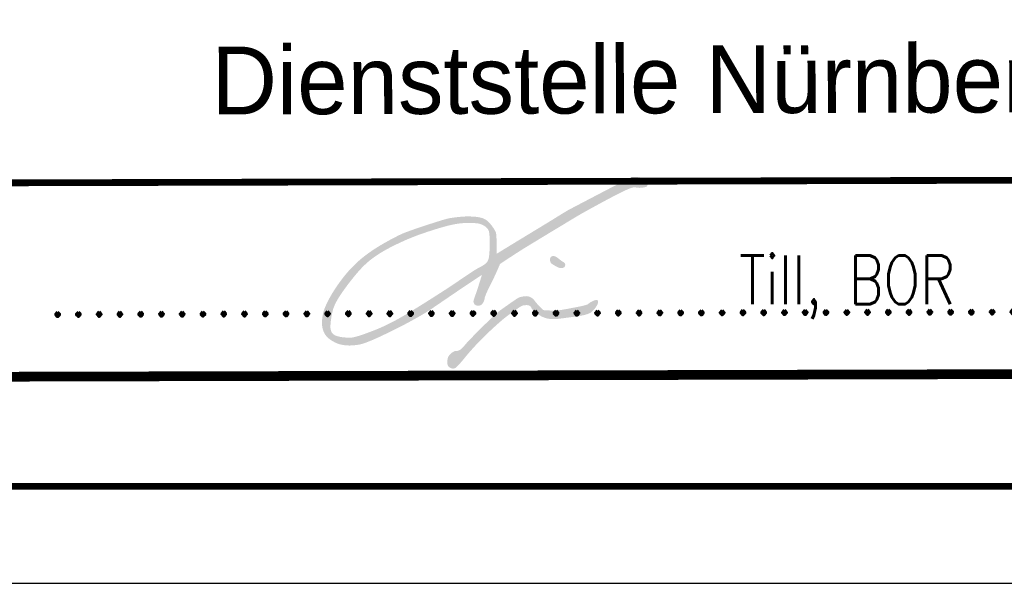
# Model space of a CAD drawing. Extents: x 0 to 1135, y 0 to 420.
# Tile 26 of 61: x 1059 to 1110, y 0 to 29. Entities that reach past the tile are written whole.
import ezdxf
from ezdxf.enums import TextEntityAlignment as Align

# ---------------------------------------------------------------- set-up
doc = ezdxf.new("R2010")
doc.units = 0
doc.header["$LTSCALE"] = 2
doc.header["$MEASUREMENT"] = 0
doc.linetypes.add('AUSGEZOGEN', pattern=[0])
doc.layers.add('LEGENDE', color=7, linetype='AUSGEZOGEN')
doc.layers.add('RAHMEN', color=250, linetype='AUSGEZOGEN')
doc.styles.add('ROMANS', font='romans.shx', dxfattribs={"width": 0.8})
doc.styles.add('UNIR-H', font='unir_h.shx', dxfattribs={"width": 0.8})

msp = doc.modelspace()

# ---------------------------------------------------------------- hatches: boundary and pattern name
at = {"layer": 'LEGENDE'}
h = msp.add_hatch(color=256, dxfattribs=at)
h.paths.add_polyline_path([(1084.401272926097, 17.07178910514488, -0.0068464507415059), (1084.921537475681, 17.39720685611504, -1.77466831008e-05), (1086.020252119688, 18.06362947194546, -0.0003163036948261), (1086.081922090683, 18.10097890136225, -0.0005008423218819), (1086.966762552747, 18.6348937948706, -0.0008613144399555), (1087.482129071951, 18.94395513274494, -0.0081646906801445), (1087.883550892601, 19.17493685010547, -0.0031037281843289), (1088.952897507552, 19.75857540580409, -0.0044257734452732), (1089.286541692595, 19.93420669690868, -0.0027810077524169), (1089.821479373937, 20.20602611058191, -0.0193920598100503), (1090.114730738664, 20.33902647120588, -0.0295961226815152), (1090.314577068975, 20.40699623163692, -0.1392504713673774), (1090.549737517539, 20.4051009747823, 0.0596958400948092), (1090.784897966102, 20.40320571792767, 0.0287296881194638), (1091.003261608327, 20.44038243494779, 0.1197265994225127), (1091.051426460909, 20.46450998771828, 0.0537976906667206), (1091.064806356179, 20.47857080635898, 0.0355437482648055), (1091.080929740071, 20.50307117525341, 0.128444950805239), (1091.095276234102, 20.5579966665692, 0.0709238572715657), (1091.080929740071, 20.65862802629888, 0.1192062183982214), (1091.014029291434, 20.77533296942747, 0.0962804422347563), (1090.879235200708, 20.87177152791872, 0.0427316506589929), (1090.734418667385, 20.92359235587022, 0.0402704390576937), (1090.573812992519, 20.95244143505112, 0.0332582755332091), (1090.329309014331, 20.95996033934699, 0.1020152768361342), (1090.251108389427, 20.9408998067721, 0.0084165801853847), (1090.109908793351, 20.87107674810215, 0.0012338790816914), (1089.156190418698, 20.37633194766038, 0.0003819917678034), (1087.048976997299, 19.27455037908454, 0.0129088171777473), (1086.987499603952, 19.24029555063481, 0.0074070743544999), (1086.35649239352, 18.85430705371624, -0.0014845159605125), (1085.725485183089, 18.46831855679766, -5.05356405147e-05), (1085.123281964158, 18.10248538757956, 3.5834793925e-06), (1084.521078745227, 17.73665221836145, 0.0005914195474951), (1084.111913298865, 17.48742071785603, 0.0002985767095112), (1083.302320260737, 16.99230223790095, 0.008834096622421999), (1083.314075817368, 17.27318222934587, 0.012589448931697), (1083.313875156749, 17.47046582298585, 0.0064746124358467), (1083.296816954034, 17.90602702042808, 0.0239092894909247), (1083.285037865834, 18.02354065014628, 0.0914506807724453), (1083.23039112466, 18.18302658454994, 0.0420444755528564), (1083.025735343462, 18.48440394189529, 0.0336752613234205), (1082.848070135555, 18.67591779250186, 0.0579785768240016), (1082.726073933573, 18.76670002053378, 0.0610907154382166), (1082.540661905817, 18.8455027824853, 0.0437508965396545), (1082.265043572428, 18.89919791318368, 0.024447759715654), (1081.857688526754, 18.92206437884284, 0.0253172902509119), (1081.464059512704, 18.90495657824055, 0.0133081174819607), (1080.95291913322, 18.84297466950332, 0.0296290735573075), (1080.726410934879, 18.79551764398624, 0.0085941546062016), (1080.409291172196, 18.70331235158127, 0.004036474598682), (1079.739316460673, 18.49001681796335, 0.0040366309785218), (1079.037946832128, 18.25418855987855, 0.0067453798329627), (1078.621355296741, 18.10404047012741, 0.0266176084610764), (1078.24660436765, 17.93998402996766, 0.0127983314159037), (1077.496900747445, 17.53869506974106, 0.0171474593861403), (1076.954987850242, 17.20544128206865, 0.0183271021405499), (1076.471312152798, 16.85846794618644, 0.0274898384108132), (1076.01008403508, 16.45888828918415, 0.0251256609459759), (1075.554213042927, 15.97119616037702, 0.0182572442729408), (1075.242077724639, 15.57308643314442, 0.0150989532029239), (1074.897615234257, 15.06766890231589, 0.0229024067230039), (1074.621057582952, 14.58714683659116, 0.027053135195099), (1074.428626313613, 14.15894183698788, 0.0454305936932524), (1074.339363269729, 13.84551937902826, 0.03893860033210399), (1074.298092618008, 13.46775624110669, 0.0553932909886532), (1074.321257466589, 13.17769521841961, 0.0646885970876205), (1074.399622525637, 12.9408748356, 0.0753133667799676), (1074.550937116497, 12.71927291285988, 0.0661410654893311), (1074.786428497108, 12.52520613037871, 0.0377388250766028), (1075.062453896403, 12.38089734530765, 0.0505184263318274), (1075.284621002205, 12.31087201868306, 0.03087734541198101), (1075.564010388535, 12.27074470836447, 0.0338806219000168), (1075.821274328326, 12.26735400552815, 0.0291711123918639), (1076.202272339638, 12.31054540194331, 0.0413466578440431), (1076.464352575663, 12.37854240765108, 0.0159957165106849), (1076.862304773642, 12.53220195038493, 0.0113175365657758), (1077.41198724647, 12.77972940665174, 0.0040606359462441), (1078.172304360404, 13.15063739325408, 0.0068601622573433), (1078.617459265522, 13.37996697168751, 0.0087332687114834), (1079.437897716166, 13.83554708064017, 0.0157704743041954), (1079.879407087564, 14.10983524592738, 0.004634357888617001), (1080.574215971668, 14.58182709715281, -0.0002905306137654), (1081.269024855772, 15.05381894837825, -0.0018431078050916), (1081.704098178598, 15.34666388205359, -0.0009511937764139), (1082.550286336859, 15.90938162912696, -0.0021948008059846), (1082.439980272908, 15.55204188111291, -0.0026926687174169), (1082.3472265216, 15.26166545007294, -0.0036501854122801), (1082.233592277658, 14.92089583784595, 0.0193309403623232), (1082.119958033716, 14.58012622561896, 0.1655840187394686), (1082.125265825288, 14.46220122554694, 0.1465634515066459), (1082.20700269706, 14.35779801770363, 0.1130654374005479), (1082.296491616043, 14.32097730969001, 0.0959643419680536), (1082.410062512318, 14.32395067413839, 0.0615712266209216), (1082.518631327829, 14.36241712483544, 0.1187002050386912), (1082.564804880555, 14.40129173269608, 0.1289888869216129), (1082.70018364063, 14.74206134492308, -0.036447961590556), (1082.835562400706, 15.08283095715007, -0.0022729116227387), (1083.009618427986, 15.43809442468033, 0.0014722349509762), (1083.183674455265, 15.7933578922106, 0.0089062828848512), (1083.290782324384, 16.02396934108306, 0.0046602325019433), (1083.483435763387, 16.47006178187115, -0.0038279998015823)])
h.paths.add_polyline_path([(1082.837810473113, 16.6028202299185, -0.0990909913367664), (1082.725740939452, 16.47825026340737, -0.04873498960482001), (1082.381658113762, 16.27047665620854, 0.0217376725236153), (1082.037575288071, 16.0627030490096, 0.0020055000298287), (1081.365593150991, 15.61206928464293, -0.0096068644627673), (1080.693611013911, 15.16143552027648, -0.0006172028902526), (1080.272978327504, 14.8916594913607, -0.0007807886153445), (1079.939878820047, 14.67933563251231, -0.0019769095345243), (1079.449101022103, 14.37029800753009, -0.0016276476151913), (1078.850322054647, 13.99925429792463, -0.0079346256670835), (1078.477794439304, 13.77815677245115, -0.0064192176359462), (1078.009678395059, 13.51819923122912, -0.0114201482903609), (1077.684063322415, 13.35228699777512, -0.0089660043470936), (1077.261074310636, 13.1580518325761, -0.0108791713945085), (1077.014411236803, 13.0564329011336, -0.0053179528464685), (1076.503379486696, 12.86501596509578, -0.0168253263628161), (1076.082889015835, 12.72841325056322, -0.0313083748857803), (1075.850744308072, 12.67702106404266, -0.0448675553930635), (1075.70333611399, 12.66733794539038, -0.0211894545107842), (1075.391711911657, 12.6880767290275, -0.0258241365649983), (1075.197499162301, 12.71951074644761, -0.0296199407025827), (1075.032211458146, 12.7654906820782, -0.0889959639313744), (1074.875936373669, 12.85250858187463, -0.1127196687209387), (1074.788859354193, 12.96454124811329, -0.0624976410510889), (1074.744662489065, 13.10185912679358, -0.0577170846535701), (1074.733549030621, 13.25757711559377, -0.0116459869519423), (1074.746648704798, 13.45178778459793, -0.0131898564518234), (1074.766715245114, 13.62248695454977, -0.0135224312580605), (1074.812893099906, 13.8907926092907, -0.0177641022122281), (1074.860752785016, 14.09246205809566, -0.0362932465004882), (1074.941711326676, 14.3205403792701, -0.0271417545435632), (1075.087588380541, 14.60921112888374, -0.0192532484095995), (1075.281931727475, 14.91872372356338, -0.0116116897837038), (1075.635130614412, 15.41095337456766, -0.010551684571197), (1075.975126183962, 15.84299634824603, -0.0128247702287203), (1076.271182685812, 16.18502001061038, -0.0279803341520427), (1076.639812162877, 16.54658199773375, -0.0287634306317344), (1077.035936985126, 16.85545497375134, -0.0190188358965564), (1077.46340342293, 17.12747254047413, -0.0172905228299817), (1077.954035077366, 17.39176406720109, -0.0084810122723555), (1078.508966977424, 17.65475851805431, -0.0113656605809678), (1078.930540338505, 17.8344280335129, -0.0117809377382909), (1079.488940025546, 18.04243717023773, -0.0088702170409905), (1080.241305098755, 18.28783178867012, -0.0117651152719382), (1080.786973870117, 18.44121165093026, -0.0169861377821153), (1081.170458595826, 18.52556503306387, -0.0275822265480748), (1081.556167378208, 18.57497108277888, -0.0235621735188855), (1082.011135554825, 18.58640763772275, -0.0146204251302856), (1082.193375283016, 18.57706466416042, -0.0164984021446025), (1082.354052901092, 18.55875632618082, -0.0518482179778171), (1082.472608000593, 18.52847758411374, -0.033962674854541), (1082.642792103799, 18.45216027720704, -0.1062381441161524), (1082.844331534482, 18.28201380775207, -0.1338173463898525), (1082.924838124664, 18.0872261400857, -0.0114842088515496), (1082.941215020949, 17.92863667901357, -0.015519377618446), (1082.946982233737, 17.81078591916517, -0.0044653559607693), (1082.948917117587, 17.59413518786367, -0.0032510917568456), (1082.946982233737, 17.29656385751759, -0.0179867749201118), (1082.932497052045, 17.00102742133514, -0.0235370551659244), (1082.902727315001, 16.77682611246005, -0.0892384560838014)], flags=16)
h = msp.add_hatch(color=256, dxfattribs=at)
edge = h.paths.add_edge_path()
edge.add_arc((1087.586464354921, 17.94514376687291), 1.610437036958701, 230.0424504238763, 237.540463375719, ccw=False)
edge.add_arc((1085.543899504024, 15.51171539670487), 1.566613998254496, 49.93742282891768, 57.64549097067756)
edge.add_arc((1086.225142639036, 16.58706906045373), 0.2936341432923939, 57.64549097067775, 82.87403816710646)
edge.add_arc((1086.234776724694, 16.66413141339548), 0.2159719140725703, 82.87403816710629, 112.3787913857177)
edge.add_arc((1086.200289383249, 16.74789196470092), 0.1253893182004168, 112.3787913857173, 150.7971953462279)
edge.add_arc((1086.291857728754, 16.69671026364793), 0.2302908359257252, 150.7971953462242, 178.8984894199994)
edge.add_arc((1086.423337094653, 16.69418226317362), 0.3617945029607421, 178.8984894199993, 200.4189328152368)
edge.add_arc((1086.236093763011, 16.62447665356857), 0.1619972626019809, 200.4189328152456, 232.8211931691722)
edge.add_arc((1086.934110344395, 17.54478620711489), 1.317071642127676, 232.8211931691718, 238.2079853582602)
edge.add_arc((1087.371190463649, 18.2499436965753), 2.146701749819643, 238.2079853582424, 242.426768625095)
edge.add_arc((1087.829198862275, 19.12703077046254), 3.136173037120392, 242.426768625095, 244.1805533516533)
edge.add_arc((1087.165663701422, 17.75563043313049), 1.612684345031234, 244.1805533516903, 246.6263346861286)
edge.add_arc((1086.627732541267, 16.51097562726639), 0.2567582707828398, 246.6263346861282, 270)
edge.add_arc((1086.627732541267, 16.59692500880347), 0.3427076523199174, 270.0000000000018, 290.1958475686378)
edge.add_arc((1086.689420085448, 16.42922566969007), 0.1640223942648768, 290.1958475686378, 316.3899525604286)
edge.add_arc((1086.707333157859, 16.41216129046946), 0.1392823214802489, 316.3899525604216, 344.8604925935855)
edge.add_arc((1086.671464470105, 16.42186594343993), 0.1764406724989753, 344.8604925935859, 378.4424095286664)
edge.add_arc((1086.711278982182, 16.43514320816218), 0.1344706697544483, 18.44240952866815, 57.08991280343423)
edge.add_arc((1086.350035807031, 15.87696177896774), 0.7993489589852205, 57.08991280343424, 59.70757088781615)
edge.add_arc((1087.376327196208, 17.61477987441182), 1.21890424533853, 237.540463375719, 239.2570203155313, ccw=False)
h = msp.add_hatch(color=256, dxfattribs=at)
edge = h.paths.add_edge_path()
edge.add_arc((1088.47667017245, 14.21117513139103), 0.3999014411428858, 95.98712635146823, 111.0324379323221)
edge.add_arc((1088.747706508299, 13.50629438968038), 1.155095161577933, 111.0324379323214, 119.8683371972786)
edge.add_arc((1088.531372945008, 13.88299155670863), 0.7206979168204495, 119.8683371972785, 129.3021997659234)
edge.add_arc((1087.900345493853, 14.58940586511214), 0.2293039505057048, 289.6067548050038, 319.5637821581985, ccw=False)
edge.add_arc((1087.534468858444, 15.61652363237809), 1.319641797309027, 284.03266285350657, 289.60675480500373, ccw=False)
edge.add_arc((1086.536960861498, 19.60761562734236), 5.433500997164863, 281.2864602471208, 284.03266285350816, ccw=False)
edge.add_arc((1075.046393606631, 77.18309327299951), 64.14439233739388, 280.9521915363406, 281.2864602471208, ccw=False)
edge.add_arc((1081.199261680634, 45.38770919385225), 31.75914516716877, 280.4771393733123, 280.95219153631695, ccw=False)
edge.add_arc((1083.671261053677, 32.02023063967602), 18.16501909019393, 279.45945519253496, 280.4771393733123, ccw=False)
edge.add_arc((1085.840653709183, 18.99985700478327), 4.965155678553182, 277.512841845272, 279.4594551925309, ccw=False)
edge.add_arc((1086.403234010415, 14.73402385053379), 0.6623857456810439, 270.8680610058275, 277.51284184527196, ccw=False)
edge.add_arc((1086.183162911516, 29.25855645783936), 15.1885854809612, 269.48116250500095, 270.86806100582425, ccw=False)
edge.add_arc((1086.077507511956, 17.59123659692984), 3.52078723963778, 265.2363949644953, 269.48116250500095, ccw=False)
edge.add_arc((1085.802911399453, 14.29605777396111), 0.2141867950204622, 247.96514950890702, 265.2363949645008, ccw=False)
edge.add_arc((1085.77920910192, 14.23749511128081), 0.1510093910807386, 226.477177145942, 247.9651495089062, ccw=False)
edge.add_arc((1088.954179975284, 17.58054834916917), 4.761480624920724, 222.6721475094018, 226.4771771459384, ccw=False)
edge.add_arc((1087.386370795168, 16.13522615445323), 2.629115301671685, 218.1454787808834, 222.6721475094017, ccw=False)
edge.add_arc((1084.399065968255, 13.86475858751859), 1.124191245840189, 35.10943902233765, 45.70818726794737)
edge.add_arc((1084.851221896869, 14.32823245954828), 0.4766937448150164, 45.7081872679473, 59.86429330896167)
edge.add_arc((1084.817338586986, 14.26986454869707), 0.5441836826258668, 59.86429330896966, 73.10932600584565)
edge.add_arc((1084.841912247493, 14.35079334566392), 0.4596062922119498, 73.10932600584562, 88.6725408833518)
edge.add_arc((1084.833384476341, 13.98278361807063), 0.8277148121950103, 88.6725408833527, 100.2537940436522)
edge.add_arc((1084.97538135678, 13.19782743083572), 1.625411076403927, 100.2537940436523, 107.6423886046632)
edge.add_arc((1084.60098791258, 14.37504260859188), 0.3900949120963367, 107.6423886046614, 122.7577128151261)
edge.add_arc((1087.907711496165, 9.235685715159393), 6.501347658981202, 122.7577128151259, 124.353898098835)
edge.add_arc((1097.551702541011, -4.873347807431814), 23.59144392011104, 124.3538980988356, 125.1918084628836)
edge.add_arc((1132.906063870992, -55.00656502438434), 84.93694362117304, 125.1918084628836, 125.5291622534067)
edge.add_arc((1084.774873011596, 12.3982808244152), 2.111677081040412, 125.5291622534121, 127.6688222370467)
edge.add_arc((1085.006489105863, 12.09826735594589), 2.490694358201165, 127.6688222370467, 131.5682748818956)
edge.add_arc((1092.032978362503, 4.17531021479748), 13.08053860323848, 131.5682748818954, 133.2695838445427)
edge.add_arc((1112.498461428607, -17.56524448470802), 42.93833014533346, 133.2695838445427, 133.7908064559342)
edge.add_arc((1099.166638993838, -3.658482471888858), 23.67345228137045, 133.7908064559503, 134.4927727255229)
edge.add_arc((1091.520802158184, 4.123941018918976), 12.76359727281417, 134.4927727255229, 135.3044570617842)
edge.add_arc((1214.573333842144, -117.6277431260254), 185.8687622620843, 135.304457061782, 135.5171568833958)
edge.add_arc((1085.974994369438, 8.669820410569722), 5.622798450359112, 135.5171568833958, 139.1088981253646)
edge.add_arc((1079.7795656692, 13.90474810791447), 2.489515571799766, 313.2541597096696, 321.371895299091, ccw=False)
edge.add_arc((1081.218450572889, 12.37539090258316), 0.3896767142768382, 301.3212496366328, 313.2541597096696, ccw=False)
edge.add_arc((1081.106161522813, 12.55991974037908), 0.6056853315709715, 291.7560437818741, 301.3212496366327, ccw=False)
edge.add_arc((1081.254677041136, 12.18777671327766), 0.2050018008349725, 263.9521169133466, 291.7560437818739, ccw=False)
edge.add_arc((1081.210416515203, 11.78775910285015), 0.1974614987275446, 83.40994197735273, 112.2982187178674)
edge.add_arc((1081.275029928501, 11.63020137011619), 0.3677534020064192, 112.2982187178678, 119.3477428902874)
edge.add_arc((1081.637450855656, 10.98563396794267), 1.107223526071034, 119.3477428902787, 123.4087845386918)
edge.add_arc((1081.415814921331, 11.32165039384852), 0.7046946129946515, 123.4087845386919, 137.5547188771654)
edge.add_arc((1081.276361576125, 11.44919104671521), 0.5157135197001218, 137.5547188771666, 154.106143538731)
edge.add_arc((1081.127245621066, 11.52157810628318), 0.3499563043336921, 154.106143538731, 166.8617071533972)
edge.add_arc((1081.743843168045, 11.37765688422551), 0.9831275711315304, 166.8617071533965, 174.4618689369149)
edge.add_arc((1081.426530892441, 11.40842372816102), 0.6643271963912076, 174.461868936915, 188.7511940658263)
edge.add_arc((1081.02789127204, 11.34705871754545), 0.2609920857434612, 188.7511940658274, 211.6416840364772)
edge.add_arc((1081.025868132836, 11.34581204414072), 0.2586156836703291, 211.6416840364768, 234.2511000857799)
edge.add_arc((1081.051698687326, 11.38169440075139), 0.3028283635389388, 234.2511000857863, 255.1248986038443)
edge.add_arc((1081.105806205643, 11.58540161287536), 0.5135989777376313, 255.1248986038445, 262.4057241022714)
edge.add_arc((1081.059774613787, 11.24014777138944), 0.1652900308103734, 262.4057241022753, 275.258237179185)
edge.add_arc((1081.049528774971, 11.35147677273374), 0.2770895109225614, 275.2582371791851, 293.4947828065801)
edge.add_arc((1081.060788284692, 11.3255752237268), 0.2488465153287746, 293.4947828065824, 312.7477315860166)
edge.add_arc((1079.958793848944, 12.51780077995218), 1.872359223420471, 312.7477315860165, 317.1130544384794)
edge.add_arc((1077.339531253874, 14.95065790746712), 5.447178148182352, 317.1130544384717, 319.6719715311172)
edge.add_arc((1066.59096252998, 24.07515057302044), 19.54640138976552, 319.6719715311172, 320.5332341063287)
edge.add_arc((1088.832820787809, 5.862762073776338), 9.200845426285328, 139.187733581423, 141.017472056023, ccw=False)
edge.add_arc((1093.134437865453, 2.148098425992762), 14.88438617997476, 137.5653147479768, 139.187733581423, ccw=False)
edge.add_arc((1093.39715117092, 1.907916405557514), 15.24034359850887, 135.9619559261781, 137.5653147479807, ccw=False)
edge.add_arc((1090.329578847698, 4.87417541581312), 10.97317914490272, 133.8902999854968, 135.9619559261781, ccw=False)
edge.add_arc((1099.737424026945, -4.905335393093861), 24.54323377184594, 132.5051241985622, 133.8902999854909, ccw=False)
edge.add_arc((1096.230318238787, -1.078688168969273), 19.35256714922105, 131.0826302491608, 132.5051241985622, ccw=False)
edge.add_arc((1088.069095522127, 8.282424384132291), 6.933389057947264, 128.705971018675, 131.0826302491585, ccw=False)
edge.add_arc((1086.699845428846, 9.991162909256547), 4.743723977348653, 126.21494796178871, 128.705971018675, ccw=False)
edge.add_arc((1101.125121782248, -9.707692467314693), 29.15956926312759, 125.21028993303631, 126.21494796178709, ccw=False)
edge.add_arc((1088.046673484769, 8.825122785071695), 6.476733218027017, 123.06484911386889, 125.21028993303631, ccw=False)
edge.add_arc((1085.150071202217, 13.2744660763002), 1.167593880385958, 118.01051331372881, 123.0648491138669, ccw=False)
edge.add_arc((1084.697499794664, 14.12525245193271), 0.2039246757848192, 100.95376677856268, 118.0105133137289, ccw=False)
edge.add_arc((1084.906619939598, 13.04476846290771), 1.304459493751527, 94.23081365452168, 100.95376677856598, ccw=False)
edge.add_arc((1084.856233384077, 13.72588756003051), 0.6214792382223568, 83.65942472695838, 94.23081365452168, ccw=False)
edge.add_arc((1084.899495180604, 14.11521998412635), 0.2297506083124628, 66.23025837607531, 83.65942472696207, ccw=False)
edge.add_arc((1084.910480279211, 14.14016220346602), 0.2024964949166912, 14.512507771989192, 66.23025837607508, ccw=False)
edge.add_arc((1085.610906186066, 14.50381520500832), 0.5935670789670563, 211.8142572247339, 228.928508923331)
edge.add_arc((1087.45846981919, 16.62384568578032), 3.405687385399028, 228.928508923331, 233.3173153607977)
edge.add_arc((1086.265093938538, 15.02179892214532), 1.408013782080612, 233.3173153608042, 240.1453577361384)
edge.add_arc((1086.268178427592, 15.02717285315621), 1.414210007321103, 240.1453577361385, 250.23869700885)
edge.add_arc((1086.133939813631, 14.65351913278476), 1.01717460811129, 250.2386970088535, 262.1460216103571)
edge.add_arc((1086.326666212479, 16.05066570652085), 2.427551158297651, 262.1460216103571, 268.2262299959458)
edge.add_arc((1086.286606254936, 14.75707455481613), 1.133339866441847, 268.2262299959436, 277.1296286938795)
edge.add_arc((1077.904502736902, 81.77007123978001), 68.66852613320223, 277.1296286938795, 277.3238277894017)
edge.add_arc((1077.174998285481, 87.4460145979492), 74.39115749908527, 277.3238277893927, 277.5104079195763)
edge.add_arc((1077.836773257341, 82.4263808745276), 69.32808838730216, 277.5104079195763, 277.6766752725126)
edge.add_arc((1049.889852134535, 289.7619165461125), 278.5386396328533, 277.6766752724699, 277.7596257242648)
edge.add_arc((1087.065593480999, 16.94276067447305), 3.198254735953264, 277.7596257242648, 284.0339270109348)
edge.add_arc((1087.407735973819, 15.57395550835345), 1.787336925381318, 284.0339270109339, 292.4302731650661)
edge.add_arc((1087.936189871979, 14.29375057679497), 0.4023502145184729, 292.4302731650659, 311.4371914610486)
edge.add_arc((1087.205097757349, 15.12192747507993), 1.507054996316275, 311.43719146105, 321.2249733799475)
edge.add_arc((1087.512522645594, 14.874972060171), 1.112723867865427, 321.2249733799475, 334.3523643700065)
edge.add_arc((1088.277488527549, 14.50767952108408), 0.264150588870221, 334.3523643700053, 361.4894334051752)
edge.add_arc((1088.285157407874, 14.50787892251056), 0.2564791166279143, 1.489433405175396, 13.99598620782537)
edge.add_arc((1088.494006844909, 14.55993539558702), 0.0412397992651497, 13.99598620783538, 45.51948291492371)
edge.add_arc((1088.479645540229, 14.54531128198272), 0.0617364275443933, 45.51948291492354, 77.47574347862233)
edge.add_arc((1088.453819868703, 14.42905215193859), 0.1808294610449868, 77.47574347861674, 95.98712635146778)

# ---------------------------------------------------------------- linework, layer by layer
for points, const_width in [([(1057.61198122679, 20.65447646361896), (1124.611760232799, 20.82656116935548)], 0.35), ([(959.3879895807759, 10.40216135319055), (1124.887443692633, 10.82723626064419)], 0.5)]:
    msp.add_lwpolyline(points, dxfattribs=dict(at, const_width=const_width))
at = {"layer": 'RAHMEN'}
msp.add_line((950, 0), (1135, 0), dxfattribs=at)
at = {"layer": 'RAHMEN', "const_width": 0.35}
msp.add_lwpolyline([(25, 5), (1130, 5), (1130, 415), (25, 415), (25, 5)], dxfattribs=at)

# ---------------------------------------------------------------- texts
at = {"layer": 'LEGENDE', "style": 'UNIR-H'}
msp.add_text('Dienststelle Nürnberg', height=3.5, rotation=0.1471602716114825, dxfattribs=at).set_placement((1091.102881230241, 24.24050727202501), align=Align.CENTER)
at = {"layer": 'LEGENDE', "style": 'ROMANS', "width": 0.8}
msp.add_text('Till, BOR', height=2.5, dxfattribs=at).set_placement((1101.388443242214, 14.4001693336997), align=Align.CENTER)
at = {"layer": 'LEGENDE', "style": 'ROMANS'}
msp.add_text('.....................................................', height=2.5, rotation=0.1471602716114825, dxfattribs=at).set_placement((1060.123287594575, 13.74982214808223))

doc.saveas('drawing.dxf')
